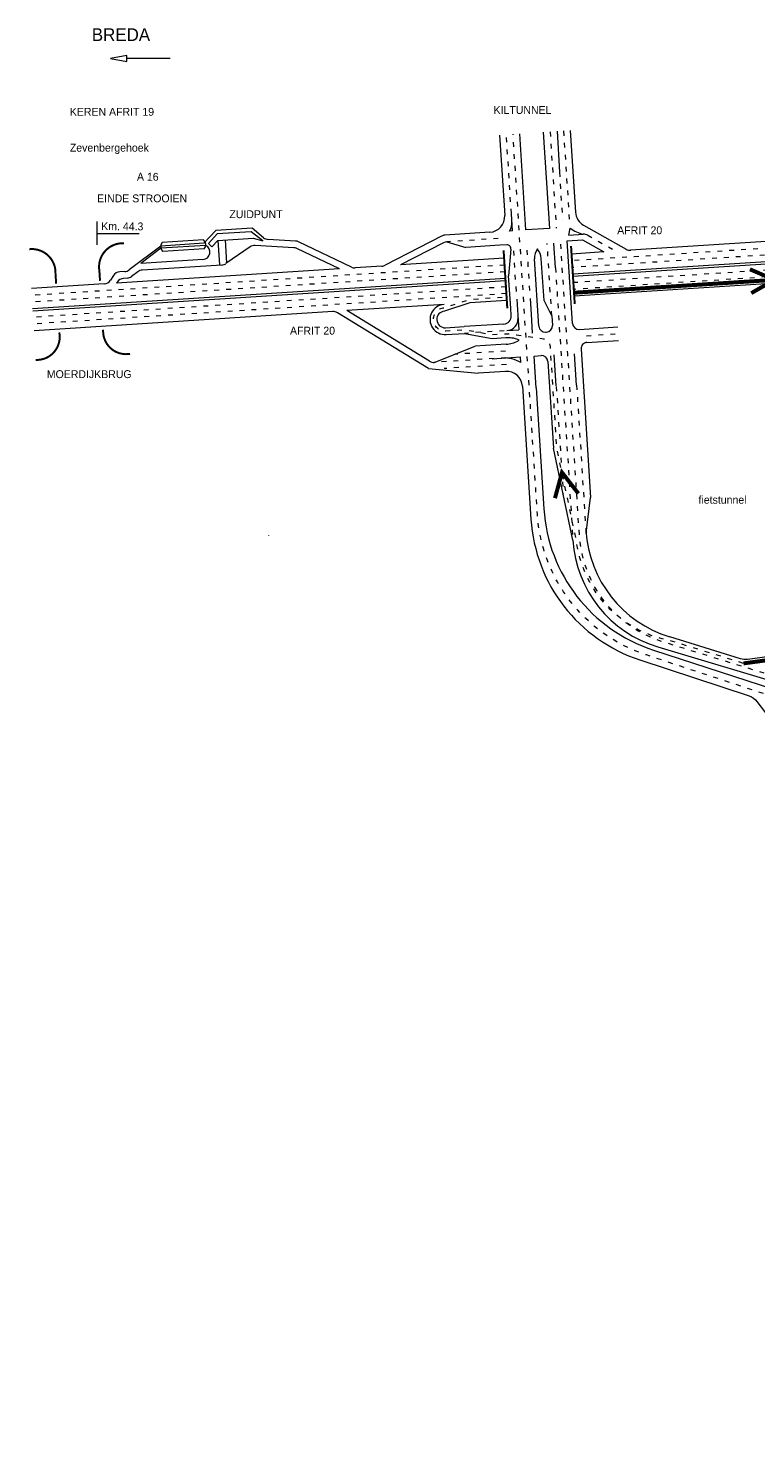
# Model space of a CAD drawing. Header units: metres. Extents: x 534 to 5984, y -2348 to -1572.
# Tile 2 of 8: x 4970 to 5153, y -2054 to -1698. Entities that reach past the tile are written whole.
import ezdxf

# ---------------------------------------------------------------- set-up
doc = ezdxf.new("R2010")
doc.units = ezdxf.units.M
doc.linetypes.add('ACAD_ISO03W100', pattern=[30, 12, -18])
doc.layers.get('0').update_dxf_attribs({"lineweight": 0})
for name, color, linetype, lineweight in [('deelstrepen', 8, 'ACAD_ISO03W100', 0), ('Kunstwerk', 7, 'Continuous', 0), ('RW-MARK', 7, 'Continuous', 0), ('Spoorweg solid', 7, 'Continuous', 0), ('Strooi NIET', 10, 'Continuous', 0), ('Strooi WEL', 90, 'Continuous', 0), ('Text', 7, 'Continuous', 0)]:
    doc.layers.add(name, color=color, linetype=linetype, lineweight=lineweight)

# ---------------------------------------------------------------- blocks, each defined once
blk = doc.blocks.new('PIJL', base_point=(0, 0, -0.1))
at = {"color": 0}
for p, q in [((0, 0), (5.45, 0)), ((7.5, 0), (5.45, 0.375)), ((5.45, 0.375), (5.45, -0.375)), ((5.45, -0.375), (7.5, 0))]:
    blk.add_line(p, q, dxfattribs=at)
blk = doc.blocks.new('Pijl 1')
at = {"layer": 'Text', "xscale": 2, "yscale": 2, "zscale": 2, "rotation": 180}
blk.add_blockref('PIJL', (20, 0), dxfattribs=at)

msp = doc.modelspace()

# ---------------------------------------------------------------- linework, layer by layer
at = {"layer": 'deelstrepen', "linetype": 'ACAD_ISO03W100', "ltscale": 0.1}
for p, q in [((5091.59, -1745.1), (5090.31, -1725.21)), ((5101.31, -1724.51), (5102.86, -1748.7)), ((5104.7, -1724.29), (5106.13, -1746.48)), ((5103.66, -1734.61), (5104.43, -1746.59)), ((5225.39, -1749.31), (5106.81, -1756.91)), ((5110.77, -1750.49), (5117.87, -1754.5)), ((5088.28, -1751.33), (5075.32, -1752.16)), ((5092.84, -1764.61), (5092.08, -1752.78)), ((5096.22, -1764.39), (5095.49, -1752.93)), ((5101.74, -1770.76), (5100.58, -1752.61)), ((5224.05, -1751.09), (5106.92, -1758.6)), ((5222.04, -1755.04), (5107.17, -1762.41)), ((5221.59, -1756.77), (5107.27, -1764.1)), ((5089.87, -1757.99), (4971.05, -1765.61)), ((5089.97, -1759.69), (4971.16, -1767.3)), ((5090.22, -1763.49), (4971.4, -1771.11)), ((5090.33, -1765.18), (4971.51, -1772.8)), ((5089.77, -1774.52), (5079.81, -1775.16)), ((5110.48, -1775.75), (5118.42, -1775.24)), ((5090.21, -1781.31), (5072.21, -1782.46)), ((5090.1, -1779.61), (5077.37, -1780.43)), ((5090.32, -1783), (5074.73, -1784)), ((5102.88, -1788.5), (5104.61, -1815.61)), ((5107.97, -1788.17), (5110.35, -1825.42))]:
    msp.add_line(p, q, dxfattribs=at)
at = {"layer": 'deelstrepen', "linetype": 'ACAD_ISO03W100', "ltscale": 0.1, "flags": 128}
for points in [[(5467.94, -2054.29, -0.08775), (5451.12, -2041.88), (5396.97, -1984.96, 0.078307), (5347.55, -1947.08), (5275.68, -1908.03, 0.047368), (5240.9, -1893.2), (5162.19, -1868.12), (5125.51, -1856.02, -0.306108), (5098.12, -1820.59), (5092, -1725.1)], [(5163.74, -1863.27), (5129.76, -1852.76, -0.311161), (5108.69, -1826.02), (5105.76, -1780.31), (5103.97, -1752.39)]]:
    msp.add_lwpolyline(points, format="xyb", dxfattribs=at)
for points in [[(5102.67, -1758.68), (5104.06, -1780.42), (5107.06, -1827.18)], [(5030.58, -1826.08), (5030.58, -1826.02)]]:
    msp.add_lwpolyline(points, dxfattribs=at)
at = {"layer": 'Kunstwerk', "const_width": 0.5}
for points in [[(4970.42, -1754.01, -0.458083), (4977, -1760.14), (4977.16, -1762.67)], [(4994.19, -1752.52, 0.479665), (4988.03, -1759.43), (4988.19, -1761.96)], [(4972, -1781.84, 0.487821), (4977.95, -1774.94)], [(4988.98, -1774.23, 0.487821), (4995.76, -1780.31)]]:
    msp.add_lwpolyline(points, format="xyb", dxfattribs=at)
at = {"layer": 'Kunstwerk', "ltscale": 0.1, "const_width": 0.5}
for points in [[(5090.56, -1768.87), (5089.63, -1754.31)], [(5107.51, -1767.79), (5106.58, -1753.22)]]:
    msp.add_lwpolyline(points, dxfattribs=at)
at = {"layer": 'RW-MARK'}
for p, q in [((5088.62, -1725.32), (5089.91, -1745.52)), ((5095.25, -1749.18), (5093.7, -1725)), ((5099.61, -1724.62), (5101.16, -1748.8)), ((5103.07, -1724.36), (5103.72, -1734.61)), ((5106.4, -1724.18), (5107.72, -1744.73)), ((5091.86, -1749.4), (5091.59, -1745.1)), ((5014.29, -1752.52), (5017.26, -1749.33)), ((5015.44, -1752.54), (5017.66, -1750.16)), ((5026.44, -1748.75), (5017.26, -1749.33)), ((5026.18, -1749.61), (5017.66, -1750.16)), ((5029.12, -1751.88), (5026.18, -1749.61)), ((5029.29, -1751.11), (5026.44, -1748.75)), ((5086.18, -1749.76), (5074.84, -1750.49)), ((5091.86, -1749.4), (5091.13, -1749.45)), ((5101.16, -1748.8), (5095.25, -1749.18)), ((5106.04, -1750.47), (5106.4, -1748.75)), ((5106.04, -1750.47), (5109.66, -1750.23)), ((5109.74, -1747.96), (5120.45, -1754.01)), ((5003.44, -1753.21), (4995.51, -1759.21)), ((5003.48, -1753.78), (4998.43, -1757.59)), ((5014.29, -1752.52), (5003.44, -1753.21)), ((5014.75, -1753.06), (5003.48, -1753.78)), ((5014.24, -1751.67), (5003.81, -1752.34)), ((5014.38, -1753.93), (5003.95, -1754.6)), ((5015.44, -1752.54), (5016.28, -1753.38)), ((5017.78, -1751.8), (5016.28, -1753.38)), ((5017.78, -1751.8), (5026.7, -1751.23)), ((5017.78, -1751.8), (5018.18, -1757.93)), ((5019.61, -1751.68), (5019.98, -1757.53)), ((5025.94, -1753.43), (5019.84, -1757.64)), ((5026.7, -1751.23), (5029.12, -1751.88)), ((5036.89, -1753.63), (5027.19, -1753.08)), ((5037.32, -1751.95), (5030.45, -1751.56)), ((5048.37, -1758.95), (5037.64, -1753.82)), ((5051.37, -1758.51), (5038.07, -1752.14)), ((5074.05, -1750.71), (5059.85, -1758.05)), ((5074.91, -1752.23), (5074.53, -1752.38)), ((5075.32, -1752.16), (5074.91, -1752.23)), ((5075.32, -1752.16), (5080.13, -1753.55)), ((5088.69, -1753), (5080.13, -1753.55)), ((5090.41, -1752.89), (5088.69, -1753)), ((5091.47, -1753.97), (5090.89, -1760.71)), ((5102.67, -1758.68), (5102.27, -1752.5)), ((5105.64, -1751.92), (5109.42, -1751.67)), ((5106.97, -1772.67), (5105.64, -1751.92)), ((5222.88, -1752.87), (5107.03, -1760.29)), ((5222.62, -1753.45), (5107.07, -1760.86)), ((5109.42, -1751.67), (5114.78, -1754.7)), ((5173.22, -1750.95), (5121.56, -1754.26)), ((5014.1, -1756.59), (4998.43, -1757.59)), ((5089.76, -1756.3), (5063.7, -1757.97)), ((5098.5, -1773.37), (5097.41, -1756.45)), ((5099.79, -1766.88), (5099.11, -1756.34)), ((5114.78, -1754.7), (5106.7, -1755.22)), ((4991.56, -1760.63), (4990.82, -1761.81)), ((5048.4, -1758.95), (4992.37, -1762.54)), ((4994.43, -1759.62), (4993.13, -1759.7)), ((4997.72, -1759.68), (4996.13, -1760.88)), ((5018.83, -1757.99), (4998.8, -1759.28)), ((5059.06, -1758.27), (5052.36, -1758.7)), ((5091.41, -1768.82), (5090.89, -1760.71)), ((5207.89, -1759.35), (5107.38, -1765.79)), ((4989.25, -1762.74), (4970.94, -1763.92)), ((5090.08, -1761.38), (4971.26, -1768.99)), ((5090.12, -1761.94), (4971.3, -1769.56)), ((4992.54, -1762.27), (4992.37, -1762.54)), ((4995.05, -1761.28), (4994.1, -1761.34)), ((5074.69, -1767.89), (5050.25, -1769.45)), ((5101.74, -1770.76), (5099.79, -1766.88)), ((5046.67, -1769.68), (4971.62, -1774.49)), ((5070.77, -1784), (5047.84, -1769.97)), ((5071.04, -1782.17), (5050.25, -1769.45)), ((5091.53, -1770.7), (5091.41, -1768.82)), ((5101.74, -1770.76), (5101.89, -1773.16)), ((5075.06, -1773.76), (5079.7, -1773.46)), ((5089.66, -1772.83), (5079.7, -1773.46)), ((5090.47, -1774.48), (5093.46, -1774.28)), ((5100.2, -1774.87), (5100.4, -1774.86)), ((5108.67, -1774.16), (5118.31, -1773.54)), ((5072.21, -1782.46), (5082.52, -1778.39)), ((5090.26, -1777.9), (5082.52, -1778.39)), ((5110.58, -1777.45), (5118.53, -1776.94)), ((5097.79, -1788.82), (5097.28, -1780.86)), ((5100.77, -1782.23), (5102.17, -1804.05)), ((5102.88, -1788.39), (5102.37, -1780.53)), ((5107.97, -1788.17), (5107.46, -1780.31)), ((5109.09, -1779.15), (5111.48, -1816.4)), ((5070.77, -1784), (5083.21, -1785.16)), ((5090.12, -1784.72), (5083.21, -1785.16)), ((5094.36, -1788.46), (5096.5, -1821.84)), ((5097.79, -1788.82), (5099.74, -1819.3)), ((5107.06, -1827.18), (5102.17, -1804.05)), ((5110.35, -1825.42), (5111.48, -1816.4)), ((5127.3, -1854.78), (5162.77, -1866.31)), ((5128.39, -1854), (5163.36, -1864.47))]:
    msp.add_line(p, q, dxfattribs=at)
for points in [[(5074.53, -1752.38), (5070.77, -1754.32), (5063.7, -1757.97)], [(5090.44, -1766.88), (5081.16, -1767.47), (5074.8, -1769.58)], [(5092.96, -1766.6), (5093.22, -1770.59), (5093.46, -1774.28)], [(5096.91, -1775.08), (5096.6, -1770.38), (5096.35, -1766.38)]]:
    msp.add_lwpolyline(points, dxfattribs=at)
for points in [[(5074.69, -1767.89, 1), (5075.17, -1775.46), (5079.81, -1775.16), (5086.74, -1776.42), (5090.15, -1776.2, -0.116581), (5093.26, -1776.67, -0.629616), (5093.28, -1777.03)], [(5173.64, -1856.57), (5172.78, -1856.29, 0.111284), (5163.27, -1855.46), (5150.89, -1857.14, -0.109208), (5149.16, -1857), (5131.37, -1851.49)], [(5123.9, -1857.27), (5151.37, -1866.32, -0.152553), (5153.31, -1867.71), (5156.56, -1872.01, 0.155073), (5167.29, -1879.6), (5174.09, -1881.77, -0.281431), (5176.82, -1884.93), (5178.24, -1893.44)]]:
    msp.add_lwpolyline(points, format="xyb", dxfattribs=at)
msp.add_lwpolyline([(5151, -1857.99), (5151, -1857.99)], close=True, dxfattribs=at)
for centre, radius, start, end in [((5085.92, -1745.77), 4, 273.6669, 3.6669), ((5111.71, -1744.48), 4, 183.6669, 240.546), ((5074.97, -1752.49), 2, 93.6669, 117.3234), ((5087.72, -1747.36), 4, 328.4892, 3.6669), ((5111.78, -1741.23), 9.25, 234.4144, 256.723), ((5109.79, -1752.23), 2, 60.546, 93.6669), ((5005.08, -1753.39), 1.65, 140.4453, 226.8885), ((5013.96, -1754.74), 1.86, 273.1894, 64.8823), ((5013.11, -1752.88), 1.65, 320.4453, 46.8885), ((5027.07, -1755.08), 2, 86.7672, 124.6074), ((5030.57, -1749.57), 2, 230.3291, 266.7672), ((5036.78, -1755.63), 2, 64.4306, 86.7672), ((5037.21, -1753.95), 2, 64.4306, 86.7672), ((5090.47, -1753.89), 1, 355.0972, 93.6669), ((5101.41, -1756.19), 4, 145.6194, 183.6669), ((5095.12, -1756.6), 4, 3.6669, 41.7144), ((5018.7, -1756), 2, 273.6669, 304.6074), ((4993.26, -1761.7), 2, 93.6669, 147.7786), ((4994.3, -1757.62), 2, 273.6669, 307.1159), ((4994.92, -1759.28), 2, 273.6669, 307.1159), ((4998.93, -1761.27), 2, 93.6669, 127.1159), ((5052.23, -1756.7), 2, 244.4306, 273.6669), ((5058.93, -1756.27), 2, 273.6669, 297.3234), ((4989.13, -1760.75), 2, 273.6669, 327.7786), ((4994.23, -1763.34), 2, 93.6669, 147.7786), ((5046.8, -1771.68), 2, 58.5388, 93.6669), ((5074.93, -1771.67), 2.09, 93.6669, 273.6669), ((5089.54, -1770.83), 2, 273.6669, 3.6669), ((5090.27, -1771.48), 3, 273.7361, 3.6669), ((5100.1, -1773.27), 1.6, 183.6669, 273.6669), ((5100.3, -1773.26), 1.6, 273.6669, 3.6669), ((5108.57, -1772.57), 1.6, 183.6669, 273.6669), ((5089.94, -1771.08), 6.83, 272.6781, 299.2765), ((5110.69, -1779.04), 1.6, 93.6669, 183.6669), ((5072.08, -1780.47), 2, 238.5388, 273.6669), ((5099.17, -1782.34), 1.6, 3.6669, 93.6669), ((5090.37, -1788.71), 4, 3.6669, 93.6669), ((5139.66, -1816.74), 40, 183.6669, 251.9995), ((5136.42, -1819.28), 40, 183.6669, 251.7642), ((5140.25, -1822.83), 30, 183.6669, 252.7951), ((5137, -1825.26), 30, 183.6669, 253.3301)]:
    msp.add_arc(centre, radius, start, end, dxfattribs=at)
at = {"layer": 'Spoorweg solid'}
for p, q in [((5086.76, -1781.53), (5093.89, -1781.07)), ((5093.98, -1782.53), (5093.89, -1781.07)), ((5097.28, -1780.86), (5099.07, -1780.74))]:
    msp.add_line(p, q, dxfattribs=at)
at = {"layer": 'Spoorweg solid', "ltscale": 0.1}
msp.add_arc((5121.44, -1752.27), 2, 240.546, 273.6669, dxfattribs=at)
at = {"layer": 'Spoorweg solid'}
msp.add_arc((5089.8, -1789.35), 8, 58.4892, 93.6669, dxfattribs=at)
at = {"layer": 'Strooi NIET', "linetype": 'ACAD_ISO03W100', "ltscale": 0.1, "const_width": 1, "flags": 128}
msp.add_lwpolyline([(5208.07, -1758.49), (5107.33, -1764.95)], dxfattribs=at)
at = {"layer": 'Strooi NIET', "const_width": 1}
for points in [[(5151.54, -1759.06), (5157.7, -1761.72), (5151.88, -1765.05)], [(5102.54, -1816.6), (5104.3, -1810.13), (5108.42, -1815.43)]]:
    msp.add_lwpolyline(points, dxfattribs=at)
at = {"layer": 'Strooi NIET', "linetype": 'ACAD_ISO03W100', "ltscale": 0.1, "flags": 128}
msp.add_lwpolyline([(5149.94, -1858.13), (5131.12, -1852.3), (5129.97, -1852.07, -0.313684), (5107.91, -1827.13), (5103.02, -1803.99), (5101.38, -1778.45, 0.355488), (5099.66, -1776.6), (5092.85, -1775.63, 0.090869), (5090.09, -1775.35), (5086.79, -1775.56), (5079.86, -1774.31), (5075.12, -1774.61, -1), (5074.74, -1768.73), (5081.21, -1766.59), (5090.59, -1765.99)], format="xyb", dxfattribs=at)
at = {"layer": 'Strooi WEL', "const_width": 1}
msp.add_lwpolyline([(5200.56, -1872.46), (5193.72, -1866.01, 0.112416), (5185.74, -1861.31), (5180.64, -1859.69, 0.149844), (5177.8, -1859.66, -0.268875), (5176.82, -1859.42, 0.114421), (5173.39, -1857.38), (5172.52, -1857.1, 0.111284), (5163.39, -1856.3), (5149.94, -1858.13)], format="xyb", dxfattribs=at)
at = {"layer": 'Text'}
for p, q in [((4987.47, -1752.89), (4987.48, -1747.06)), ((4987.47, -1750.02), (4998.06, -1750.03))]:
    msp.add_line(p, q, dxfattribs=at)

# ---------------------------------------------------------------- block references
msp.add_blockref('Pijl 1', (4985.81, -1706.07), dxfattribs=at)

# ---------------------------------------------------------------- texts
for s, height, p in [('BREDA', 3.179, (4986.13, -1701.66)), ('KEREN AFRIT 19', 1.9781, (4980.61, -1720.46)), ('KILTUNNEL', 1.978, (5087.11, -1720)), ('Zevenbergehoek', 1.9781, (4980.61, -1729.48)), ('EINDE STROOIEN', 1.9781, (4987.46, -1742.23)), ('ZUIDPUNT', 1.978, (5020.7, -1746.2)), ('AFRIT 20', 1.978, (5118.18, -1750.24)), ('AFRIT 20', 1.978, (5035.94, -1775.48)), ('MOERDIJKBRUG', 1.9781, (4974.82, -1786.41)), ('fietstunnel', 1.9781, (5138.63, -1817.99))]:
    msp.add_text(s, height=height, dxfattribs=at).set_placement(p)
for s, p in [('A 16', (4997.47, -1736.76)), ('Km. 44.3', (4988.49, -1749.2))]:
    msp.add_text(s, height=1.978, rotation=359.5721, dxfattribs=at).set_placement(p)

doc.saveas('drawing.dxf')
